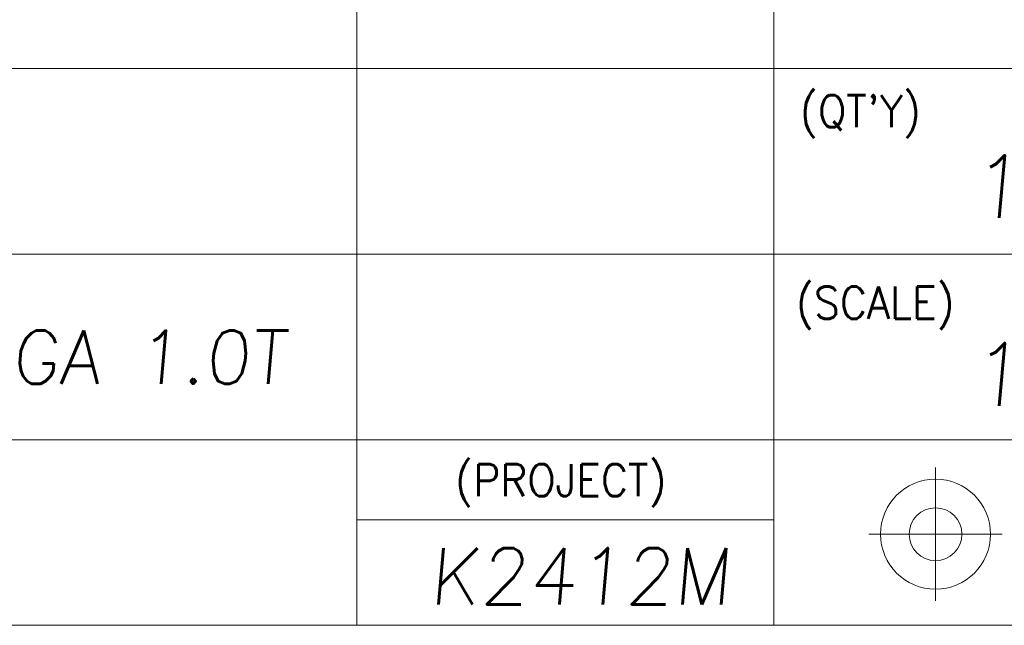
# Model space of a CAD drawing. Header units: millimetres. Extents: x 4497 to 11741, y 5958 to 12619.
# Tile 94 of 256: x 6614 to 6649, y 6486 to 6507. Entities that reach past the tile are written whole.
import ezdxf
from ezdxf.enums import TextEntityAlignment as Align

# ---------------------------------------------------------------- set-up
doc = ezdxf.new("R2010")
doc.units = ezdxf.units.MM
doc.header["$LTSCALE"] = 0.8
doc.layers.get('0').update_dxf_attribs({"linetype": 'CONTINUOUS', "lineweight": 0})
doc.layers.add('2', color=3, linetype='CONTINUOUS', lineweight=0)
doc.styles.get("Standard").update_dxf_attribs({"font": 'romans.shx', "width": 0.8, "oblique": 5, "bigfont": 'whgtxt.shx'})

msp = doc.modelspace()

# ---------------------------------------------------------------- linework, layer by layer
at = {"color": 7, "linetype": 'Continuous'}
for p, q in [((6626.14, 6485.876), (6626.14, 6515.403)), ((6640.904, 6485.876), (6640.904, 6515.403)), ((6596.613, 6505.561), (6672.072, 6505.561)), ((6596.613, 6498.999), (6658.482, 6498.999)), ((6596.613, 6492.438), (6672.072, 6492.438)), ((6646.62, 6486.74), (6646.62, 6491.451)), ((6626.14, 6489.599), (6640.904, 6489.599)), ((6644.264, 6489.096), (6648.975, 6489.096)), ((6596.613, 6485.876), (6672.072, 6485.876))]:
    msp.add_line(p, q, dxfattribs=at)
for radius in [1.945, 0.933]:
    msp.add_circle((6646.62, 6489.096), radius, dxfattribs=at)

# ---------------------------------------------------------------- texts
at = {"color": 7, "linetype": 'Continuous', "width": 0.933333}
for s, p in [("(QT'Y)", (6641.82, 6504.622)), ('(SCALE)', (6641.684, 6497.85)), ('(PROJECT)', (6629.622, 6491.578))]:
    msp.add_text(s, height=1.1408, dxfattribs=at).set_placement(p, align=Align.TOP_LEFT)
at = {"layer": '2', "oblique": 5}
for s, p in [('1 EA', (6647.832, 6500.279)), ('1 : 1', (6647.832, 6493.638))]:
    msp.add_text(s, height=2.2157, dxfattribs=at).set_placement(p)
at = {"layer": '2', "linetype": 'Continuous', "oblique": 5}
for s, height, p in [('GA 1.0T', 1.8777, (6613.91, 6494.418)), ('K2412M', 1.9941, (6628.695, 6486.614))]:
    msp.add_text(s, height=height, dxfattribs=at).set_placement(p)

doc.saveas('drawing.dxf')
